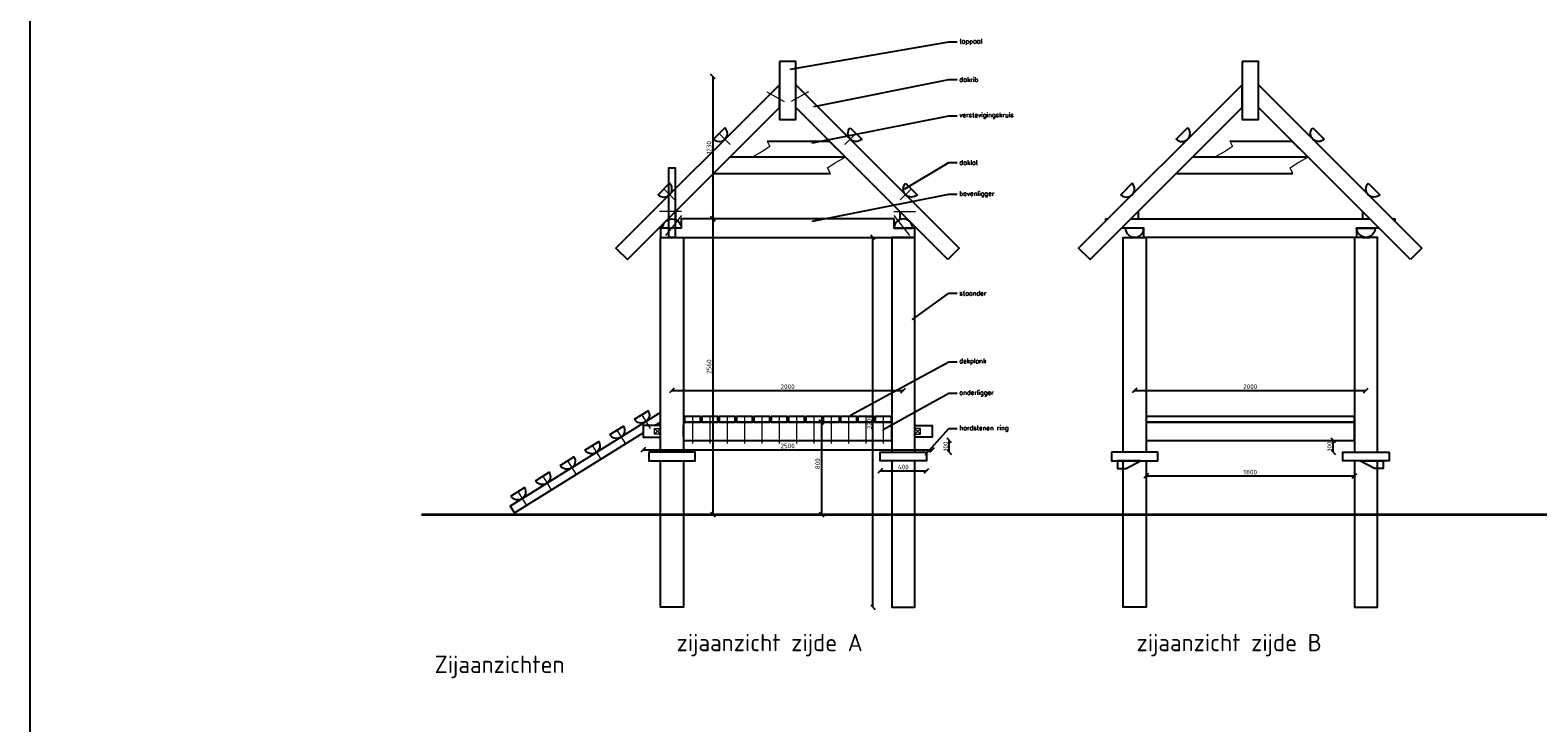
# Model space of a CAD drawing. Header units: metres. Extents: x -170212 to 42557, y -53864 to 18192.
# Tile 5 of 28: x -6987 to 6048, y 3743 to 9738. Entities that reach past the tile are written whole.
import ezdxf
from ezdxf import colors
from ezdxf.entities.mleader import LeaderData, LeaderLine
from ezdxf.math import Vec2, Vec3

# ---------------------------------------------------------------- set-up
doc = ezdxf.new("R2010")
doc.units = ezdxf.units.M
doc.header["$LTSCALE"] = 2
for name, color, linetype, lineweight in [('N-CO-HC-HOUTVORM_ZICHT_1-G', 30, 'Continuous', 25), ('N-CO-HC-HOUTVORM_ZICHT_2-G', 1, 'Continuous', 18), ('N-CO-HC-OVERIG MATERIAAL-verbinding-G', 11, 'ZIGZAG', 15), ('N-CO-HC-PEIL-G', 7, 'AL-MAAIVELD', 35), ('X-XX-AL-DETAIL1-T50', 130, 'Continuous', 50)]:
    doc.layers.add(name, color=color, linetype=linetype, lineweight=lineweight)
doc.layers.add('TM00_MAATVOERING', color=7, linetype='Continuous')
doc.styles.add('NLCS-ISO', font='NLCS-ISO.ttf')
doc.styles.add('NLCS-ISO-M50-T50', font='NLCS-ISO.ttf', dxfattribs={"height": 0.25})
doc.styles.add('ROMANS', font='romans.shx')
doc.linetypes.add('AL-MAAIVELD', pattern='A,12,[40,NLCS.SHX,S=1,R=0,X=0,Y=-0.5],12', length=24)
doc.linetypes.add('ZIGZAG', pattern='A,0.00254,-5.08,[131,ltypeshp.shx,S=5.08,R=0,X=-5.08,Y=0],-10.16,[131,ltypeshp.shx,S=5.08,R=180,X=5.08,Y=0],-5.08', length=20.32254)
doc.dimstyles.new('NLCS RODOR-DIM-020mm', dxfattribs={"dimscale": 20, "dimtxt": 2, "dimasz": 2, "dimexe": 1.25, "dimexo": 0.625, "dimtad": 1, "dimdec": 0, "dimzin": 1, "dimdsep": 46, "dimtxsty": 'NLCS-ISO', "dimblk": 'OBLIQUE', "dimcen": 0, "dimse1": 1, "dimse2": 1, "dimclrd": 256, "dimclre": 1, "dimclrt": 256, "dimadec": 0, "dimazin": 0, "dimtfac": 1, "dimtdec": 0, "dimtmove": 0, "dimatfit": 0, "dimfxl": 1, "dimtolj": 1, "dimtzin": 0, "dimlwd": -1, "dimlwe": -1, "dimarcsym": 0})

# ---------------------------------------------------------------- blocks, each defined once
blk = doc.blocks.new('_Oblique')
at = {"color": 0, "linetype": 'ByBlock', "lineweight": -2}
blk.add_line((-0.5, -0.5), (0.5, 0.5), dxfattribs=at)
blk = doc.blocks.new('*D89')
at = {"layer": 'Defpoints', "color": 0, "transparency": 16777216}
for p in [(562, 6620), (-1438, 4745), (562, 4745)]:
    blk.add_point(p, dxfattribs=at)
at = {"layer": 'TM00_MAATVOERING', "transparency": 16777216}
blk.add_line((-1438, 6620), (562, 6620), dxfattribs=at)
at = {"layer": 'TM00_MAATVOERING', "transparency": 16777216, "xscale": 40, "yscale": 40, "zscale": 40, "rotation": 180}
blk.add_blockref('_Oblique', (-1438, 6620), dxfattribs=at)
at = {"layer": 'TM00_MAATVOERING', "transparency": 16777216, "xscale": 40, "yscale": 40, "zscale": 40}
blk.add_blockref('_Oblique', (562, 6620), dxfattribs=at)
at = {"layer": 'TM00_MAATVOERING', "transparency": 16777216, "insert": (-438, 6653), "char_height": 40, "attachment_point": 5, "style": 'NLCS-ISO'}
blk.add_mtext('\\A1;2000', dxfattribs=at)
blk = doc.blocks.new('*D90')
at = {"layer": 'Defpoints', "color": 0, "transparency": 16777216}
for p in [(-438, 8106), (-3604, 5546), (-1086, 5546)]:
    blk.add_point(p, dxfattribs=at)
at = {"layer": 'TM00_MAATVOERING', "transparency": 16777216}
blk.add_line((-1086, 8106), (-1086, 5546), dxfattribs=at)
at = {"layer": 'TM00_MAATVOERING', "transparency": 16777216, "xscale": 40, "yscale": 40, "zscale": 40}
for p, rotation in [((-1086, 8106), 90), ((-1086, 5546), 270)]:
    blk.add_blockref('_Oblique', p, dxfattribs=dict(at, rotation=rotation))
at = {"layer": 'TM00_MAATVOERING', "transparency": 16777216, "insert": (-1118, 6826), "char_height": 40, "attachment_point": 5, "rotation": 90, "style": 'NLCS-ISO'}
blk.add_mtext('\\A1;2560', dxfattribs=at)
blk = doc.blocks.new('*D91')
at = {"layer": 'Defpoints', "color": 0, "transparency": 16777216}
for p in [(462, 6346), (-146, 5546), (462, 5546)]:
    blk.add_point(p, dxfattribs=at)
at = {"layer": 'TM00_MAATVOERING', "transparency": 16777216}
blk.add_line((-146, 6346), (-146, 5546), dxfattribs=at)
at = {"layer": 'TM00_MAATVOERING', "transparency": 16777216, "xscale": 40, "yscale": 40, "zscale": 40}
for p, rotation in [((-146, 6346), 90), ((-146, 5546), 270)]:
    blk.add_blockref('_Oblique', p, dxfattribs=dict(at, rotation=rotation))
at = {"layer": 'TM00_MAATVOERING', "transparency": 16777216, "insert": (-178, 5986), "char_height": 40, "attachment_point": 5, "rotation": 90, "style": 'NLCS-ISO'}
blk.add_mtext('\\A1;800', dxfattribs=at)
blk = doc.blocks.new('*D92')
at = {"layer": 'Defpoints', "color": 0, "transparency": 16777216}
for p in [(-438, 9336), (-1086, 8106), (-438, 8106)]:
    blk.add_point(p, dxfattribs=at)
at = {"layer": 'TM00_MAATVOERING', "transparency": 16777216}
blk.add_line((-1086, 9336), (-1086, 8106), dxfattribs=at)
at = {"layer": 'TM00_MAATVOERING', "transparency": 16777216, "xscale": 40, "yscale": 40, "zscale": 40}
for p, rotation in [((-1086, 9336), 90), ((-1086, 8106), 270)]:
    blk.add_blockref('_Oblique', p, dxfattribs=dict(at, rotation=rotation))
at = {"layer": 'TM00_MAATVOERING', "transparency": 16777216, "insert": (-1118, 8721), "char_height": 40, "attachment_point": 5, "rotation": 90, "style": 'NLCS-ISO'}
blk.add_mtext('\\A1;1230', dxfattribs=at)
blk = doc.blocks.new('*D93')
at = {"layer": 'Defpoints', "color": 0, "transparency": 16777216}
for p in [(4562, 6620), (2562, 4745), (4562, 4745)]:
    blk.add_point(p, dxfattribs=at)
at = {"layer": 'TM00_MAATVOERING', "transparency": 16777216}
blk.add_line((2562, 6620), (4562, 6620), dxfattribs=at)
at = {"layer": 'TM00_MAATVOERING', "transparency": 16777216, "xscale": 40, "yscale": 40, "zscale": 40, "rotation": 180}
blk.add_blockref('_Oblique', (2562, 6620), dxfattribs=at)
at = {"layer": 'TM00_MAATVOERING', "transparency": 16777216, "xscale": 40, "yscale": 40, "zscale": 40}
blk.add_blockref('_Oblique', (4562, 6620), dxfattribs=at)
at = {"layer": 'TM00_MAATVOERING', "transparency": 16777216, "insert": (3562, 6653), "char_height": 40, "attachment_point": 5, "style": 'NLCS-ISO'}
blk.add_mtext('\\A1;2000', dxfattribs=at)
blk = doc.blocks.new('*D99')
at = {"layer": 'Defpoints', "color": 0, "transparency": 16777216}
for p in [(462, 6186), (960, 6186), (662, 6086)]:
    blk.add_point(p, dxfattribs=at)
at = {"layer": 'TM00_MAATVOERING', "transparency": 16777216}
blk.add_line((960, 6086), (960, 6186), dxfattribs=at)
at = {"layer": 'TM00_MAATVOERING', "transparency": 16777216, "xscale": 40, "yscale": 40, "zscale": 40}
for p, rotation in [((960, 6186), 90), ((960, 6086), 270)]:
    blk.add_blockref('_Oblique', p, dxfattribs=dict(at, rotation=rotation))
at = {"layer": 'TM00_MAATVOERING', "transparency": 16777216, "insert": (928, 6136), "char_height": 40, "attachment_point": 5, "rotation": 90, "style": 'NLCS-ISO'}
blk.add_mtext('\\A1;100', dxfattribs=at)
blk = doc.blocks.new('*D103')
at = {"layer": 'Defpoints', "color": 0, "transparency": 16777216}
for p in [(-1688, 6215), (812, 6215), (812, 6107)]:
    blk.add_point(p, dxfattribs=at)
at = {"layer": 'TM00_MAATVOERING', "transparency": 16777216}
blk.add_line((-1688, 6107), (812, 6107), dxfattribs=at)
at = {"layer": 'TM00_MAATVOERING', "transparency": 16777216, "xscale": 40, "yscale": 40, "zscale": 40, "rotation": 180}
blk.add_blockref('_Oblique', (-1688, 6107), dxfattribs=at)
at = {"layer": 'TM00_MAATVOERING', "transparency": 16777216, "xscale": 40, "yscale": 40, "zscale": 40}
blk.add_blockref('_Oblique', (812, 6107), dxfattribs=at)
at = {"layer": 'TM00_MAATVOERING', "transparency": 16777216, "insert": (-438, 6140), "char_height": 40, "attachment_point": 5, "style": 'NLCS-ISO'}
blk.add_mtext('\\A1;2500', dxfattribs=at)
blk = doc.blocks.new('*D104')
at = {"layer": 'Defpoints', "color": 0, "transparency": 16777216}
for p in [(362, 6011), (762, 6011), (762, 5925)]:
    blk.add_point(p, dxfattribs=at)
at = {"layer": 'TM00_MAATVOERING', "transparency": 16777216}
blk.add_line((362, 5925), (762, 5925), dxfattribs=at)
at = {"layer": 'TM00_MAATVOERING', "transparency": 16777216, "xscale": 40, "yscale": 40, "zscale": 40, "rotation": 180}
blk.add_blockref('_Oblique', (362, 5925), dxfattribs=at)
at = {"layer": 'TM00_MAATVOERING', "transparency": 16777216, "xscale": 40, "yscale": 40, "zscale": 40}
blk.add_blockref('_Oblique', (762, 5925), dxfattribs=at)
at = {"layer": 'TM00_MAATVOERING', "transparency": 16777216, "insert": (562, 5957), "char_height": 40, "attachment_point": 5, "style": 'NLCS-ISO'}
blk.add_mtext('\\A1;400', dxfattribs=at)
blk = doc.blocks.new('*D105')
at = {"layer": 'Defpoints', "color": 0, "transparency": 16777216}
for p in [(-1538, 7945), (300, 7945), (-1538, 4745)]:
    blk.add_point(p, dxfattribs=at)
at = {"layer": 'TM00_MAATVOERING', "transparency": 16777216}
blk.add_line((300, 4745), (300, 7945), dxfattribs=at)
at = {"layer": 'TM00_MAATVOERING', "transparency": 16777216, "xscale": 40, "yscale": 40, "zscale": 40}
for p, rotation in [((300, 7945), 90), ((300, 4745), 270)]:
    blk.add_blockref('_Oblique', p, dxfattribs=dict(at, rotation=rotation))
at = {"layer": 'TM00_MAATVOERING', "transparency": 16777216, "insert": (268, 6345), "char_height": 40, "attachment_point": 5, "rotation": 90, "style": 'NLCS-ISO'}
blk.add_mtext('\\A1;3200', dxfattribs=at)
blk = doc.blocks.new('*D106')
at = {"layer": 'Defpoints', "color": 0, "transparency": 16777216}
for p in [(2662, 6186), (4462, 6186), (4462, 5881)]:
    blk.add_point(p, dxfattribs=at)
at = {"layer": 'TM00_MAATVOERING', "transparency": 16777216}
blk.add_line((2662, 5881), (4462, 5881), dxfattribs=at)
at = {"layer": 'TM00_MAATVOERING', "transparency": 16777216, "xscale": 40, "yscale": 40, "zscale": 40, "rotation": 180}
blk.add_blockref('_Oblique', (2662, 5881), dxfattribs=at)
at = {"layer": 'TM00_MAATVOERING', "transparency": 16777216, "xscale": 40, "yscale": 40, "zscale": 40}
blk.add_blockref('_Oblique', (4462, 5881), dxfattribs=at)
at = {"layer": 'TM00_MAATVOERING', "transparency": 16777216, "insert": (3562, 5913), "char_height": 40, "attachment_point": 5, "style": 'NLCS-ISO'}
blk.add_mtext('\\A1;1800', dxfattribs=at)
blk = doc.blocks.new('*D325')
at = {"layer": 'Defpoints', "color": 0, "transparency": 16777216}
for p in [(3781, 6186), (4280, 6186), (3981, 6086)]:
    blk.add_point(p, dxfattribs=at)
at = {"layer": 'TM00_MAATVOERING', "transparency": 16777216}
blk.add_line((4280, 6086), (4280, 6186), dxfattribs=at)
at = {"layer": 'TM00_MAATVOERING', "transparency": 16777216, "xscale": 40, "yscale": 40, "zscale": 40}
for p, rotation in [((4280, 6186), 90), ((4280, 6086), 270)]:
    blk.add_blockref('_Oblique', p, dxfattribs=dict(at, rotation=rotation))
at = {"layer": 'TM00_MAATVOERING', "transparency": 16777216, "insert": (4247, 6136), "char_height": 40, "attachment_point": 5, "rotation": 90, "style": 'NLCS-ISO'}
blk.add_mtext('\\A1;100', dxfattribs=at)

msp = doc.modelspace()

# ---------------------------------------------------------------- linework, layer by layer
at = {"color": 1}
msp.add_lwpolyline([(-6987.3, 18191.9), (32782, 18191.9), (32782, -3364.5), (-6987.3, -3364.5)], close=True, dxfattribs=at)
at = {"layer": 'N-CO-HC-HOUTVORM_ZICHT_1-G'}
for points in [[(-508.2, 9466.2), (-508.2, 8966.2), (-368.2, 8966.2), (-368.2, 9466.2)], [(3491.8, 9466.2), (3491.8, 8966.2), (3631.8, 8966.2), (3631.8, 9466.2)], [(-1823.5, 7753), (-508.2, 9068.2), (-508.2, 9266.2), (-1922.4, 7852)], [(947, 7753), (-368.2, 9068.2), (-368.2, 9266.2), (1046, 7852)], [(2176.5, 7753), (3491.8, 9068.2), (3491.8, 9266.2), (2077.6, 7852)], [(4947, 7753), (3631.8, 9068.2), (3631.8, 9266.2), (5046, 7852)], [(-1468.2, 7945), (-1408.2, 7945), (-1408.2, 8545), (-1468.2, 8545)], [(481.8, 8105), (-1358.2, 8105), (-1358.2, 8025), (-1538.2, 8025), (-1538.2, 7945), (661.8, 7945), (661.8, 8025), (481.8, 8025)], [(-1330.9, 6395.8), (-1330.9, 6345.8), (-1190.9, 6345.8), (-1190.9, 6395.8)], [(-1180.9, 6395.8), (-1180.9, 6345.8), (-1040.9, 6345.8), (-1040.9, 6395.8)], [(-1030.9, 6395.8), (-1030.9, 6345.8), (-890.9, 6345.8), (-890.9, 6395.8)], [(-880.9, 6395.8), (-880.9, 6345.8), (-740.9, 6345.8), (-740.9, 6395.8)], [(-730.9, 6395.8), (-730.9, 6345.8), (-590.9, 6345.8), (-590.9, 6395.8)], [(-580.9, 6395.8), (-580.9, 6345.8), (-440.9, 6345.8), (-440.9, 6395.8)], [(-430.9, 6395.8), (-430.9, 6345.8), (-290.9, 6345.8), (-290.9, 6395.8)], [(-280.9, 6395.8), (-280.9, 6345.8), (-140.9, 6345.8), (-140.9, 6395.8)], [(-130.9, 6395.8), (-130.9, 6345.8), (9.1, 6345.8), (9.1, 6395.8)], [(19.1, 6395.8), (19.1, 6345.8), (159.1, 6345.8), (159.1, 6395.8)], [(169.1, 6395.8), (169.1, 6345.8), (309.1, 6345.8), (309.1, 6395.8)], [(319.1, 6395.8), (319.1, 6345.8), (459.1, 6345.8), (459.1, 6395.8)], [(2661.8, 6395.8), (2661.8, 6345.8), (4461.8, 6345.8), (4461.8, 6395.8)], [(-1338.2, 6185.8), (461.8, 6185.8), (461.8, 6345.8), (-1338.2, 6345.8)], [(2661.8, 6185.8), (4461.8, 6185.8), (4461.8, 6345.8), (2661.8, 6345.8)], [(-1638.2, 6085.8), (-1638.2, 6010.8), (-1238.2, 6010.8), (-1238.2, 6085.8)], [(761.8, 6085.8), (761.8, 6010.8), (361.8, 6010.8), (361.8, 6085.8)], [(2361.8, 6085.8), (2361.8, 6010.8), (2761.8, 6010.8), (2761.8, 6085.8)], [(2612.8, 6010.8), (2612.8, 6010.8), (2412.8, 6010.8), (2412.8, 5945.8), (2487.8, 5945.8)], [(4761.8, 6085.8), (4761.8, 6010.8), (4361.8, 6010.8), (4361.8, 6085.8)], [(4510.7, 6010.8), (4510.7, 6010.8), (4710.7, 6010.8), (4710.7, 5945.8), (4635.7, 5945.8)]]:
    msp.add_lwpolyline(points, close=True, dxfattribs=at)
for points in [[(-979.6, 8893.8), (-1078.6, 8794.8, 1)], [(103.2, 8893.8), (202.2, 8794.8, -1)], [(3020.4, 8893.8), (2921.4, 8794.8, 1)], [(4103.2, 8893.8), (4202.2, 8794.8, -1)], [(-1458.7, 8413.3), (-1557.7, 8314.3, 1)], [(582.2, 8413.3), (681.2, 8314.3, -1)], [(2541.3, 8413.3), (2442.3, 8314.3, 1)], [(4582.2, 8413.3), (4681.2, 8314.3, -1)], [(-1518.2, 8025, -1), (-1358.2, 8025)], [(641.8, 8025, 1), (481.8, 8025)], [(2481.8, 8025, 1), (2641.8, 8025)], [(4641.8, 8025, -1), (4481.8, 8025)], [(-1762.7, 6370.8), (-1643.8, 6444.7, -1)], [(-1976.7, 6237.6), (-1857.8, 6311.6, -1)], [(-2190.6, 6104.5), (-2071.8, 6178.5, -1)], [(-2404.6, 5971.4), (-2285.7, 6045.3, -1)], [(-2618.5, 5838.2), (-2499.7, 5912.2, -1)], [(-2832.5, 5705.1), (-2713.6, 5779.1, -1)]]:
    msp.add_lwpolyline(points, format="xyb", close=True, dxfattribs=at)
for points in [[(-616, 8778.2), (-78.2, 8778.2), (61.8, 8638.2), (-743.4, 8638.2)], [(3384, 8778.2), (3921.8, 8778.2), (4061.8, 8638.2), (3256.6, 8638.2)], [(-196.2, 8638.2), (-938.2, 8638.2), (-1078.2, 8498.2), (-68.8, 8498.2)], [(3803.8, 8638.2), (3061.8, 8638.2), (2921.8, 8498.2), (3931.2, 8498.2)], [(-1468.2, 8099.2), (-1468.2, 8108.2)], [(-1408.2, 8168.2), (-1408.2, 8099.2)], [(531.8, 8168.2), (531.8, 8099.2)], [(591.8, 8099.2), (591.8, 8108.2)], [(2311.8, 8086.2), (2311.8, 8105), (2330.6, 8105)], [(2528.6, 8105), (4595, 8105)], [(2531.8, 8105), (2531.8, 8108.2)], [(2591.8, 8168.2), (2591.8, 8105)], [(4531.8, 8168.2), (4531.8, 8105)], [(4591.8, 8105), (4591.8, 8108.2)], [(4792.9, 8105), (4811.8, 8105), (4811.8, 8086.2)], [(4675, 8025), (4481.8, 8025), (4481.8, 7945), (2641.8, 7945), (2641.8, 8025), (2448.6, 8025)], [(-1538.2, 6085.8), (-1538.2, 7945), (-1338.2, 7945), (-1338.2, 6085.8)], [(-1408.2, 7945), (-1468.2, 7945)], [(661.8, 6085.8), (661.8, 7945), (461.8, 7945), (461.8, 6085.8)], [(531.8, 7945), (591.8, 7945)], [(2461.8, 6085.8), (2461.8, 7945), (2661.8, 7945), (2661.8, 6085.8)], [(2591.8, 7950.9), (2591.8, 7945), (2531.8, 7945), (2531.8, 7950.9)], [(4661.8, 6085.8), (4661.8, 7945), (4461.8, 7945), (4461.8, 6085.8)], [(4531.8, 7950.9), (4531.8, 7945), (4591.8, 7945), (4591.8, 7950.9)], [(-1538.2, 6428.3), (-2838, 5619.3), (-2801, 5559.8), (-1688.2, 6252.5)], [(-1538.2, 6315.4), (-1688.2, 6315.4), (-1688.2, 6215.4), (-1538.2, 6215.4)], [(-1587.1, 6315.4), (-1538.2, 6345.8)], [(-1338.2, 6215.4), (-1338.2, 6315.4)], [(461.8, 6215.4), (461.8, 6315.4)], [(661.8, 6315.4), (811.8, 6315.4), (811.8, 6215.4), (661.8, 6215.4)], [(-1338.2, 6010.8), (-1338.2, 4745), (-1538.2, 4745), (-1538.2, 6010.8)], [(461.8, 6010.8), (461.8, 4745), (661.8, 4745), (661.8, 6010.8)], [(2661.8, 6010.8), (2661.8, 4745), (2461.8, 4745), (2461.8, 6010.8)], [(4461.8, 6010.8), (4461.8, 4745), (4661.8, 4745), (4661.8, 6010.8)]]:
    msp.add_lwpolyline(points, dxfattribs=at)
at = {"layer": 'N-CO-HC-HOUTVORM_ZICHT_2-G'}
for p, q in [((-1538.2, 6290.4), (-1588.2, 6240.4)), ((-1538.2, 6240.4), (-1588.2, 6290.4)), ((661.8, 6290.4), (711.8, 6240.4)), ((661.8, 6240.4), (711.8, 6290.4))]:
    msp.add_line(p, q, dxfattribs=at)
at = {"layer": 'N-CO-HC-HOUTVORM_ZICHT_2-G', "flags": 128}
for points in [[(-616, 8778.2), (-592.6, 8730.2), (-653, 8689.9), (-743.4, 8638.2)], [(3384, 8778.2), (3407.4, 8730.2), (3347, 8689.9), (3256.6, 8638.2)], [(-68.8, 8498.2), (-92.2, 8546.2), (-31.8, 8586.5), (58.7, 8638.2)], [(3931.2, 8498.2), (3907.8, 8546.2), (3968.2, 8586.5), (4058.7, 8638.2)]]:
    msp.add_lwpolyline(points, dxfattribs=at)
at = {"layer": 'N-CO-HC-HOUTVORM_ZICHT_2-G'}
for points in [[(-1538.2, 6290.4), (-1538.2, 6240.4), (-1588.2, 6240.4), (-1588.2, 6290.4)], [(661.8, 6290.4), (661.8, 6240.4), (711.8, 6240.4), (711.8, 6290.4)]]:
    msp.add_lwpolyline(points, close=True, dxfattribs=at)
at = {"layer": 'N-CO-HC-OVERIG MATERIAAL-verbinding-G', "ltscale": 0.5}
for p, q in [((-618.5, 9203.6), (-467.6, 9122)), ((-257.9, 9203.6), (-408.9, 9122)), ((-1029.1, 8844.3), (-933.7, 8748.9)), ((152.7, 8844.3), (57.2, 8748.9)), ((-1508.2, 8363.8), (-1412.8, 8268.4)), ((631.7, 8363.8), (536.3, 8268.4)), ((-1355.5, 8168.2), (-1544.7, 8168.2)), ((-1355.8, 8134.9), (-1492.8, 7962.2)), ((479, 8168.2), (668.3, 8168.2)), ((479.3, 8134.9), (616.3, 7962.2)), ((-1699.6, 6410), (-1625.7, 6291.3)), ((-1913.6, 6276.9), (-1839.7, 6158.1)), ((-1260.9, 6387.4), (-1260.9, 6160.6)), ((-1110.9, 6387.4), (-1110.9, 6160.6)), ((-960.9, 6387.4), (-960.9, 6160.6)), ((-810.9, 6387.4), (-810.9, 6160.6)), ((-660.9, 6387.4), (-660.9, 6160.6)), ((-510.9, 6387.4), (-510.9, 6160.6)), ((-360.9, 6387.4), (-360.9, 6160.6)), ((-210.9, 6387.4), (-210.9, 6160.6)), ((-60.9, 6387.4), (-60.9, 6160.6)), ((89.1, 6387.4), (89.1, 6160.6)), ((239.1, 6387.4), (239.1, 6160.6)), ((389.1, 6387.4), (389.1, 6160.6)), ((-2127.6, 6143.8), (-2053.6, 6025)), ((-2341.5, 6010.6), (-2267.6, 5891.9)), ((-2555.5, 5877.5), (-2481.6, 5758.7)), ((-2769.4, 5744.3), (-2695.5, 5625.6))]:
    msp.add_line(p, q, dxfattribs=at)
at = {"layer": 'N-CO-HC-PEIL-G', "ltscale": 20, "flags": 128}
msp.add_lwpolyline([(-3603.8, 5545.8), (14208.6, 5545.8)], dxfattribs=at)

# ---------------------------------------------------------------- texts
at = {"layer": 'X-XX-AL-DETAIL1-T50', "char_height": 150, "attachment_point": 1, "style": 'NLCS-ISO-M50-T50'}
for s, heights, insert in [('{\\C2;zijaanzicht zijde A}', [115.4], (-1398.1, 4513.2)), ('{\\C2;zijaanzicht zijde B}', [195], (2578.5, 4513.2)), ('{\\C3;Zijaanzichten}', [0], (-3489.9, 4324.4))]:
    msp.add_mtext_dynamic_manual_height_columns(s, width=2003051.232, gutter_width=1250, heights=heights, dxfattribs=dict(at, insert=insert))

# ---------------------------------------------------------------- dimensions: what is measured, and where the dimension line sits
at = {"layer": 'TM00_MAATVOERING'}
for base, p1, p2, picture, middle in [((-1085.5, 8106), (-438.2, 9336.2), (-438.2, 8106), '*D92', (-1118, 8721.1)), ((-1085.5, 5545.8), (-438.2, 8106), (-3603.8, 5545.8), '*D90', (-1118, 6825.9)), ((300.2, 7945), (-1538.2, 4745), (-1538.2, 7945), '*D105', (267.7, 6345)), ((960, 6185.8), (661.8, 6085.8), (461.8, 6185.8), '*D99', (927.5, 6135.8)), ((4279.5, 6185.8), (3981.3, 6085.8), (3781.3, 6185.8), '*D325', (4247, 6135.8))]:
    dim = msp.add_linear_dim(base=base, p1=p1, p2=p2, angle=90, dimstyle='NLCS RODOR-DIM-020mm', dxfattribs=at)
    dim.commit()
    dim.dimension.update_dxf_attribs({"geometry": picture, "text_midpoint": middle})
for base, p1, p2, picture, middle in [((561.8, 6620.2), (-1438.2, 4745), (561.8, 4745), '*D89', (-438.2, 6652.7)), ((4561.8, 6620.2), (2561.8, 4745), (4561.8, 4745), '*D93', (3561.8, 6652.7)), ((811.8, 6107.5), (-1688.2, 6215.4), (811.8, 6215.4), '*D103', (-438.2, 6140)), ((4461.8, 5880.7), (2661.8, 6185.8), (4461.8, 6185.8), '*D106', (3561.8, 5913.2)), ((761.8, 5924.7), (361.8, 6010.8), (761.8, 6010.8), '*D104', (561.8, 5957.2))]:
    dim = msp.add_linear_dim(base=base, p1=p1, p2=p2, dimstyle='NLCS RODOR-DIM-020mm', dxfattribs=at)
    dim.commit()
    dim.dimension.update_dxf_attribs({"geometry": picture, "text_midpoint": middle})
dim = msp.add_linear_dim(base=(-145.5, 5545.8), p1=(461.8, 6345.8), p2=(461.8, 5545.8), angle=90, dimstyle='NLCS RODOR-DIM-020mm', dxfattribs=at)
dim.commit()
dim.dimension.update_dxf_attribs({"geometry": '*D91', "text_midpoint": (-145.5, 5985.8), "dimtype": 160})

# ---------------------------------------------------------------- leaders
ml = msp.add_multileader_mtext('Standard')
ml.set_content('toppaal', color=2, style='ROMANS')
ml.set_leader_properties(color=1)
ml.build(insert=Vec2(0, 0))
ml.multileader.update_dxf_attribs({"has_dogleg": 0, "text_left_attachment_type": 3, "text_right_attachment_type": 3, "dogleg_length": 0.36, "arrow_head_size": 20, "scale": 20})
ctx = ml.context
ctx.base_point, ctx.scale, ctx.char_height, ctx.arrow_head_size, ctx.landing_gap_size, ctx.plane_origin = Vec3(1026.7, 9636.7), 20, 40, 20, 20, Vec3(740.9, 9398.4)
ctx.left_attachment, ctx.right_attachment = 3, 3
notes = []
notes.append((ctx, [(0, (1, 1, 0), (1019.5, 9636.7), (1, 0), 7.2, [(0, [(-432.9, 9398.4), (955.1, 9636.7)], 0, [])])]))
ctx.mtext.insert, ctx.mtext.flow_direction = Vec3(1046.7, 9663.3), 5
ml = msp.add_multileader_mtext('Standard')
ml.set_content('dakrib', color=2, style='ROMANS')
ml.set_leader_properties(color=1)
ml.build(insert=Vec2(0, 0))
ml.multileader.update_dxf_attribs({"has_dogleg": 0, "text_left_attachment_type": 3, "text_right_attachment_type": 3, "dogleg_length": 0.36, "arrow_head_size": 20, "scale": 20})
ctx = ml.context
ctx.base_point, ctx.scale, ctx.char_height, ctx.arrow_head_size, ctx.landing_gap_size, ctx.plane_origin = Vec3(1026.7, 9311.2), 20, 40, 20, 20, Vec3(740.9, 9073)
ctx.left_attachment, ctx.right_attachment = 3, 3
notes.append((ctx, [(0, (1, 1, 0), (1019.5, 9311.2), (1, 0), 7.2, [(0, [(-227.7, 9073), (955.1, 9311.2)], 0, [])])]))
ctx.mtext.insert, ctx.mtext.flow_direction = Vec3(1046.7, 9331.2), 5
ml = msp.add_multileader_mtext('Standard')
ml.set_content('verstevigingskruis', color=2, style='ROMANS')
ml.set_leader_properties(color=1)
ml.build(insert=Vec2(0, 0))
ml.multileader.update_dxf_attribs({"has_dogleg": 0, "text_left_attachment_type": 3, "text_right_attachment_type": 3, "dogleg_length": 0.36, "arrow_head_size": 20, "scale": 20})
ctx = ml.context
ctx.base_point, ctx.scale, ctx.char_height, ctx.arrow_head_size, ctx.landing_gap_size, ctx.plane_origin = Vec3(1026.7, 8997.4), 20, 40, 20, 20, Vec3(740.9, 8759.2)
ctx.left_attachment, ctx.right_attachment = 3, 3
notes.append((ctx, [(0, (1, 1, 0), (1019.5, 8997.4), (1, 0), 7.2, [(0, [(-241.3, 8759.2), (955.1, 8997.4)], 0, [])])]))
ctx.mtext.insert, ctx.mtext.flow_direction = Vec3(1046.7, 9024.1), 5
ml = msp.add_multileader_mtext('Standard')
ml.set_content('daklat', color=2, style='ROMANS')
ml.set_leader_properties(color=1)
ml.build(insert=Vec2(0, 0))
ml.multileader.update_dxf_attribs({"has_dogleg": 0, "text_left_attachment_type": 3, "text_right_attachment_type": 3, "dogleg_length": 0.36, "arrow_head_size": 20, "scale": 20})
ctx = ml.context
ctx.base_point, ctx.scale, ctx.char_height, ctx.arrow_head_size, ctx.landing_gap_size, ctx.plane_origin = Vec3(1026.7, 8592.6), 20, 40, 20, 20, Vec3(1525.2, 8354.4)
ctx.left_attachment, ctx.right_attachment = 3, 3
notes.append((ctx, [(0, (1, 1, 0), (1019.5, 8592.6), (1, 0), 7.2, [(0, [(556.7, 8354.4), (955.1, 8592.6)], 0, [])])]))
ctx.mtext.insert, ctx.mtext.flow_direction = Vec3(1046.7, 8612.6), 5
ml = msp.add_multileader_mtext('Standard')
ml.set_content('bovenligger', color=2, style='ROMANS')
ml.set_leader_properties(color=1)
ml.build(insert=Vec2(0, 0))
ml.multileader.update_dxf_attribs({"has_dogleg": 0, "text_left_attachment_type": 3, "text_right_attachment_type": 3, "dogleg_length": 0.36, "arrow_head_size": 20, "scale": 20})
ctx = ml.context
ctx.base_point, ctx.scale, ctx.char_height, ctx.arrow_head_size, ctx.landing_gap_size, ctx.plane_origin = Vec3(1026.7, 8318.3), 20, 40, 20, 20, Vec3(740.9, 8080)
ctx.left_attachment, ctx.right_attachment = 3, 3
notes.append((ctx, [(0, (1, 1, 0), (1019.5, 8318.3), (1, 0), 7.2, [(0, [(-241.3, 8080), (955.1, 8318.3)], 0, [])])]))
ctx.mtext.insert, ctx.mtext.flow_direction = Vec3(1046.7, 8345), 5
ml = msp.add_multileader_mtext('Standard')
ml.set_content('staander', color=2, style='ROMANS')
ml.set_leader_properties(color=1)
ml.build(insert=Vec2(0, 0))
ml.multileader.update_dxf_attribs({"has_dogleg": 0, "text_left_attachment_type": 3, "text_right_attachment_type": 3, "dogleg_length": 0.36, "arrow_head_size": 20, "scale": 20})
ctx = ml.context
ctx.base_point, ctx.scale, ctx.char_height, ctx.arrow_head_size, ctx.landing_gap_size, ctx.plane_origin = Vec3(1026.7, 7461.4), 20, 40, 20, 20, Vec3(740.9, 7223.2)
ctx.left_attachment, ctx.right_attachment = 3, 3
notes.append((ctx, [(0, (1, 1, 0), (1019.5, 7461.4), (1, 0), 7.2, [(0, [(625.4, 7223.2), (955.1, 7461.4)], 0, [])])]))
ctx.mtext.insert, ctx.mtext.flow_direction = Vec3(1046.7, 7481.4), 5
ml = msp.add_multileader_mtext('Standard')
ml.set_content('dekplank', color=2, style='ROMANS')
ml.set_leader_properties(color=1)
ml.build(insert=Vec2(0, 0))
ml.multileader.update_dxf_attribs({"has_dogleg": 0, "text_left_attachment_type": 3, "text_right_attachment_type": 3, "dogleg_length": 0.36, "arrow_head_size": 20, "scale": 20})
ctx = ml.context
ctx.base_point, ctx.scale, ctx.char_height, ctx.arrow_head_size, ctx.landing_gap_size, ctx.plane_origin = Vec3(1026.7, 6868.9), 20, 40, 20, 20, Vec3(740.9, 6630.6)
ctx.left_attachment, ctx.right_attachment = 3, 3
notes.append((ctx, [(0, (1, 1, 0), (1019.5, 6868.9), (1, 0), 7.2, [(0, [(89.1, 6395.8), (955.1, 6868.9)], 0, [])])]))
ctx.mtext.insert, ctx.mtext.flow_direction = Vec3(1046.7, 6895.5), 5
ml = msp.add_multileader_mtext('Standard')
ml.set_content('onderligger', color=2, style='ROMANS')
ml.set_leader_properties(color=1)
ml.build(insert=Vec2(0, 0))
ml.multileader.update_dxf_attribs({"has_dogleg": 0, "text_left_attachment_type": 3, "text_right_attachment_type": 3, "dogleg_length": 0.36, "arrow_head_size": 20, "scale": 20})
ctx = ml.context
ctx.base_point, ctx.scale, ctx.char_height, ctx.arrow_head_size, ctx.landing_gap_size, ctx.plane_origin = Vec3(1026.7, 6595.4), 20, 40, 20, 20, Vec3(740.9, 6357.2)
ctx.left_attachment, ctx.right_attachment = 3, 3
notes.append((ctx, [(0, (1, 1, 0), (1019.5, 6595.4), (1, 0), 7.2, [(0, [(369.1, 6271), (955.1, 6595.4)], 0, [])])]))
ctx.mtext.insert, ctx.mtext.flow_direction = Vec3(1046.7, 6622.1), 5
ml = msp.add_multileader_mtext('Standard')
ml.set_content('hardstenen ring', color=2, style='ROMANS')
ml.set_leader_properties(color=1)
ml.build(insert=Vec2(0, 0))
ml.multileader.update_dxf_attribs({"has_dogleg": 0, "text_left_attachment_type": 3, "text_right_attachment_type": 3, "dogleg_length": 0.36, "arrow_head_size": 20, "scale": 20})
ctx = ml.context
ctx.base_point, ctx.scale, ctx.char_height, ctx.arrow_head_size, ctx.landing_gap_size, ctx.plane_origin = Vec3(1026.7, 6289.3), 20, 40, 20, 20, Vec3(740.9, 6051.1)
ctx.left_attachment, ctx.right_attachment = 3, 3
notes.append((ctx, [(0, (1, 1, 0), (1019.5, 6289.3), (1, 0), 7.2, [(0, [(740.9, 6051.1), (955.1, 6289.3)], 0, [])])]))
ctx.mtext.insert, ctx.mtext.flow_direction = Vec3(1046.7, 6316), 5
for ctx, leaders in notes:
    for number, flags, end, landing, length, lines in leaders:
        leader = LeaderData()
        leader.index, (leader.has_last_leader_line, leader.has_dogleg_vector, leader.attachment_direction) = number, flags
        leader.last_leader_point, leader.dogleg_vector, leader.dogleg_length = Vec3(end), Vec3(landing), length
        for number, points, colour, breaks in lines:
            line = LeaderLine()
            line.index, line.vertices, line.color, line.breaks = number, Vec3.list(points), colors.encode_raw_color(colour), breaks
            leader.lines.append(line)
        ctx.leaders.append(leader)

doc.saveas('drawing.dxf')
